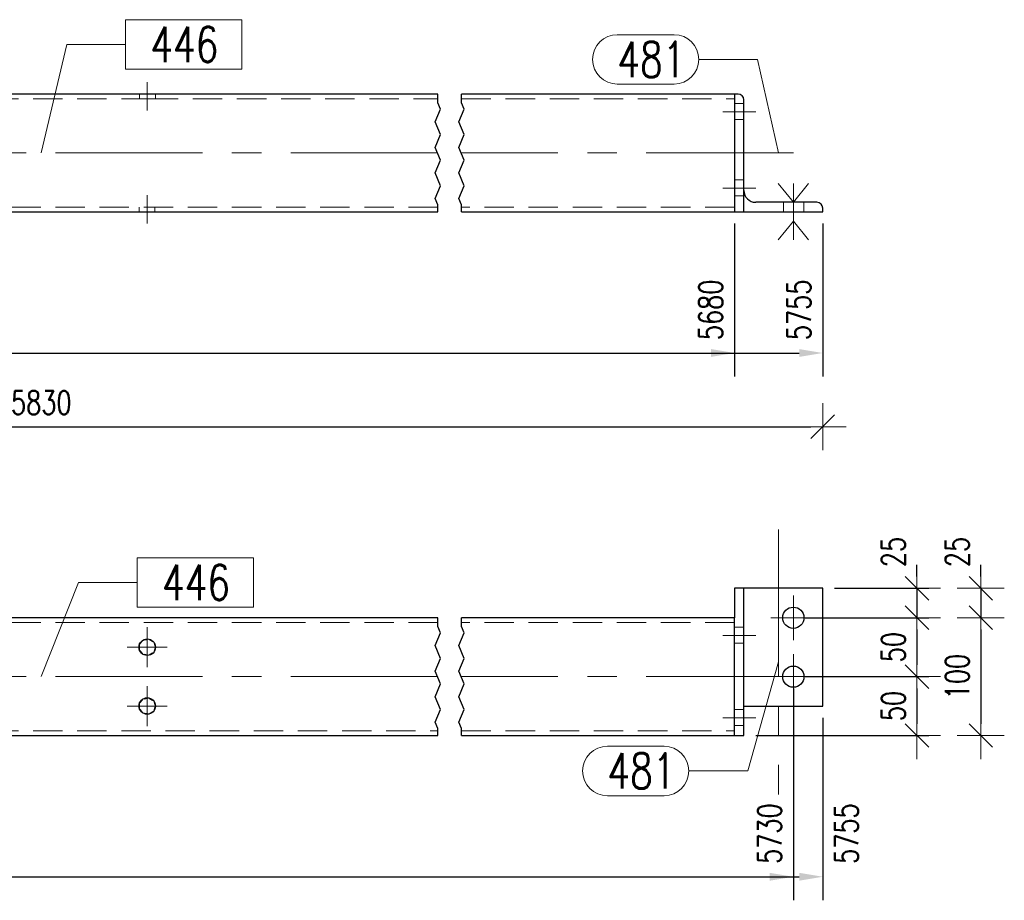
# Model space of a CAD drawing. Header units: millimetres. Extents: x -876 to 136, y 14938 to 15607.
# Tile 34 of 46: x -310 to -226, y 15339 to 15413. Entities that reach past the tile are written whole.
import ezdxf

# ---------------------------------------------------------------- set-up
doc = ezdxf.new("R2010")
doc.units = ezdxf.units.MM
doc.header["$LTSCALE"] = 10
doc.linetypes.add('HIDDEN', pattern=[0.375, 0.25, -0.125])
doc.linetypes.add('MITTE', pattern=[2, 1.25, -0.25, 0.25, -0.25])
doc.layers.get('Defpoints').update_dxf_attribs({"color": 1})
for name, color, linetype, lineweight in [('PS_Bolt', 4, 'Continuous', 13), ('PS_DIM', 4, 'Continuous', 13), ('PS_Hidden', 2, 'HIDDEN', 9), ('PS_Mid', 5, 'MITTE', 15), ('PS_Pos', 1, 'Continuous', 15), ('PS_Shape', 161, 'Continuous', 30), ('PS_SOLID', 7, 'Continuous', 30)]:
    doc.layers.add(name, color=color, linetype=linetype, lineweight=lineweight)
doc.styles.add('simplex', font='simplex.shx', dxfattribs={"width": 0.75})
doc.dimstyles.new('1_10_GŁ_DS1-LS10', dxfattribs={"dimtxt": 2, "dimasz": 2, "dimexe": 2, "dimexo": 1, "dimgap": 1, "dimtad": 1, "dimjust": 4, "dimdec": 0, "dimlfac": 10, "dimtxsty": 'simplex', "dimblk1": 'NONE', "dimsah": 1, "dimcen": 2, "dimclrd": 256, "dimclre": 256, "dimclrt": 3, "dimadec": 1, "dimazin": 0, "dimtfac": 1, "dimtdec": 0, "dimtmove": 2, "dimatfit": 3, "dimfxl": 1, "dimarcsym": 0})
doc.dimstyles.new('1_10_PRZ', dxfattribs={"dimtxt": 2, "dimasz": 1, "dimexe": 2, "dimexo": 5, "dimgap": 1, "dimtad": 1, "dimdec": 0, "dimlfac": 10, "dimtxsty": 'simplex', "dimblk": 'dimznak', "dimcen": 2, "dimse1": 1, "dimse2": 1, "dimclrt": 3, "dimadec": 1, "dimazin": 0, "dimtfac": 1, "dimtdec": 0, "dimtix": 1, "dimtmove": 2, "dimatfit": 3, "dimldrblk": 'dim-grot', "dimfxl": 1, "dimarcsym": 0})
doc.dimstyles.new('1_10_PRZ_DS1-LS10', dxfattribs={"dimtxt": 2, "dimasz": 1, "dimexe": 2, "dimexo": 5, "dimgap": 1, "dimtad": 1, "dimdec": 0, "dimlfac": 10, "dimtxsty": 'simplex', "dimblk": 'dimznak', "dimcen": 2, "dimse1": 1, "dimse2": 1, "dimclrt": 3, "dimadec": 1, "dimazin": 0, "dimtfac": 1, "dimtdec": 0, "dimtix": 1, "dimtmove": 2, "dimatfit": 3, "dimldrblk": 'dim-grot', "dimfxl": 1, "dimarcsym": 0})
doc.dimstyles.new('1_10_SC', dxfattribs={"dimtxt": 2, "dimasz": 1, "dimexe": 1, "dimexo": 1, "dimgap": 1, "dimtad": 1, "dimdec": 0, "dimlfac": 10, "dimtxsty": 'simplex', "dimblk": 'dimznak', "dimcen": 2, "dimclrd": 256, "dimclre": 256, "dimclrt": 3, "dimadec": 1, "dimazin": 0, "dimtfac": 1, "dimtdec": 0, "dimtix": 1, "dimtmove": 2, "dimatfit": 3, "dimldrblk": 'dim-grot', "dimfxl": 1, "dimarcsym": 0})

# ---------------------------------------------------------------- blocks, each defined once
blk = doc.blocks.new('dimznak')
at = {"color": 0}
for points in [[(0, 2), (0, -2)], [(-2, 0), (2, 0)]]:
    blk.add_lwpolyline(points, dxfattribs=at)
at = {"color": 2}
blk.add_lwpolyline([(1, 1), (-1, -1)], dxfattribs=at)
blk = doc.blocks.new('*D191')
at = {"layer": 'Defpoints', "color": 0, "transparency": 16777216}
for p in [(-241.682, 15365.018), (-244.182, 15362.518), (-233.682, 15362.518)]:
    blk.add_point(p, dxfattribs=at)
at = {"layer": 'PS_DIM', "lineweight": -2, "transparency": 16777216}
for p, q in [((-233.682, 15366.018), (-233.682, 15367.018)), ((-240.682, 15365.018), (-232.682, 15365.018)), ((-233.682, 15365.018), (-233.682, 15362.518)), ((-243.182, 15362.518), (-232.682, 15362.518)), ((-233.682, 15361.518), (-233.682, 15360.518))]:
    blk.add_line(p, q, dxfattribs=at)
for p, rotation in [((-233.682, 15365.018), 270), ((-233.682, 15362.518), 90)]:
    blk.add_blockref('dimznak', p, dxfattribs=dict(at, rotation=rotation))
at = {"layer": 'PS_DIM', "color": 3, "transparency": 16777216, "insert": (-235.682, 15368.104), "char_height": 2, "attachment_point": 5, "rotation": 90, "style": 'simplex'}
blk.add_mtext('25', dxfattribs=at)
blk = doc.blocks.new('dim-grot')
blk.add_hatch(color=256).paths.add_polyline_path([(0, 0), (-2, 0.5), (-2, -0.5)])
blk.add_lwpolyline([(0, 0), (-2, 0.5), (-2, -0.5), (0, 0)])
blk = doc.blocks.new('*D192')
at = {"layer": 'Defpoints', "color": 0, "transparency": 16777216}
for p in [(-244.182, 15362.518), (-244.182, 15357.518), (-233.682, 15357.518)]:
    blk.add_point(p, dxfattribs=at)
at = {"layer": 'PS_DIM', "lineweight": -2, "transparency": 16777216}
for p, q in [((-243.182, 15362.518), (-232.682, 15362.518)), ((-233.682, 15361.518), (-233.682, 15358.518)), ((-243.182, 15357.518), (-232.682, 15357.518))]:
    blk.add_line(p, q, dxfattribs=at)
for p, rotation in [((-233.682, 15362.518), 90), ((-233.682, 15357.518), 270)]:
    blk.add_blockref('dimznak', p, dxfattribs=dict(at, rotation=rotation))
at = {"layer": 'PS_DIM', "color": 3, "transparency": 16777216, "insert": (-235.682, 15360.018), "char_height": 2, "attachment_point": 5, "rotation": 90, "style": 'simplex'}
blk.add_mtext('50', dxfattribs=at)
blk = doc.blocks.new('*D193')
at = {"layer": 'Defpoints', "color": 0, "transparency": 16777216}
for p in [(-244.182, 15357.518), (-248.382, 15352.518), (-233.682, 15352.518)]:
    blk.add_point(p, dxfattribs=at)
at = {"layer": 'PS_DIM', "lineweight": -2, "transparency": 16777216}
for p, q in [((-243.182, 15357.518), (-232.682, 15357.518)), ((-233.682, 15356.518), (-233.682, 15353.518)), ((-247.382, 15352.518), (-232.682, 15352.518))]:
    blk.add_line(p, q, dxfattribs=at)
for p, rotation in [((-233.682, 15357.518), 90), ((-233.682, 15352.518), 270)]:
    blk.add_blockref('dimznak', p, dxfattribs=dict(at, rotation=rotation))
at = {"layer": 'PS_DIM', "color": 3, "transparency": 16777216, "insert": (-235.682, 15355.018), "char_height": 2, "attachment_point": 5, "rotation": 90, "style": 'simplex'}
blk.add_mtext('50', dxfattribs=at)
blk = doc.blocks.new('*D208')
at = {"layer": 'Defpoints', "color": 0, "transparency": 16777216}
for p in [(-366.982, 15397.008), (-249.182, 15397.008), (-249.182, 15385.008)]:
    blk.add_point(p, dxfattribs=at)
at = {"layer": 'PS_DIM', "lineweight": -2, "transparency": 16777216}
for p, q in [((-366.982, 15396.008), (-366.982, 15383.008)), ((-249.182, 15396.008), (-249.182, 15383.008)), ((-366.982, 15385.008), (-251.182, 15385.008))]:
    blk.add_line(p, q, dxfattribs=at)
at = {"layer": 'PS_DIM', "transparency": 16777216}
blk.add_solid([(-251.182, 15385.342), (-251.182, 15384.675), (-249.182, 15385.008)], dxfattribs=at)
at = {"layer": 'PS_DIM', "color": 3, "transparency": 16777216, "insert": (-251.202, 15388.671), "char_height": 2, "attachment_point": 5, "rotation": 90, "style": 'simplex'}
blk.add_mtext('5680', dxfattribs=at)
blk = doc.blocks.new('_None')
blk = doc.blocks.new('*D209')
at = {"layer": 'Defpoints', "color": 0, "transparency": 16777216}
for p in [(-366.982, 15397.008), (-241.682, 15397.008), (-241.682, 15385.008)]:
    blk.add_point(p, dxfattribs=at)
at = {"layer": 'PS_DIM', "lineweight": -2, "transparency": 16777216}
for p, q in [((-366.982, 15396.008), (-366.982, 15383.008)), ((-241.682, 15396.008), (-241.682, 15383.008)), ((-366.982, 15385.008), (-243.682, 15385.008))]:
    blk.add_line(p, q, dxfattribs=at)
at = {"layer": 'PS_DIM', "transparency": 16777216}
blk.add_solid([(-243.682, 15385.342), (-243.682, 15384.675), (-241.682, 15385.008)], dxfattribs=at)
at = {"layer": 'PS_DIM', "color": 3, "transparency": 16777216, "insert": (-243.702, 15388.671), "char_height": 2, "attachment_point": 5, "rotation": 90, "style": 'simplex'}
blk.add_mtext('5755', dxfattribs=at)
blk = doc.blocks.new('*D213')
at = {"layer": 'Defpoints', "color": 0, "transparency": 16777216}
for p in [(-244.182, 15357.518), (-366.982, 15352.518), (-244.182, 15340.518)]:
    blk.add_point(p, dxfattribs=at)
at = {"layer": 'PS_DIM', "lineweight": -2, "transparency": 16777216}
for p, q in [((-244.182, 15356.518), (-244.182, 15338.518)), ((-366.982, 15351.518), (-366.982, 15338.518)), ((-366.982, 15340.518), (-246.182, 15340.518))]:
    blk.add_line(p, q, dxfattribs=at)
at = {"layer": 'PS_DIM', "transparency": 16777216}
blk.add_solid([(-246.182, 15340.851), (-246.182, 15340.184), (-244.182, 15340.518)], dxfattribs=at)
at = {"layer": 'PS_DIM', "color": 3, "transparency": 16777216, "insert": (-246.202, 15344.18), "char_height": 2, "attachment_point": 5, "rotation": 90, "style": 'simplex'}
blk.add_mtext('5730', dxfattribs=at)
blk = doc.blocks.new('*D214')
at = {"layer": 'Defpoints', "color": 0, "transparency": 16777216}
for p in [(-241.682, 15355.018), (-366.982, 15352.518), (-241.682, 15340.518)]:
    blk.add_point(p, dxfattribs=at)
at = {"layer": 'PS_DIM', "lineweight": -2, "transparency": 16777216}
for p, q in [((-241.682, 15354.018), (-241.682, 15338.518)), ((-366.982, 15351.518), (-366.982, 15338.518)), ((-366.982, 15340.518), (-243.682, 15340.518))]:
    blk.add_line(p, q, dxfattribs=at)
at = {"layer": 'PS_DIM', "transparency": 16777216}
blk.add_solid([(-243.682, 15340.851), (-243.682, 15340.184), (-241.682, 15340.518)], dxfattribs=at)
at = {"layer": 'PS_DIM', "color": 3, "transparency": 16777216, "insert": (-239.662, 15344.18), "char_height": 2, "attachment_point": 5, "rotation": 90, "style": 'simplex'}
blk.add_mtext('5755', dxfattribs=at)
blk = doc.blocks.new('*D340')
at = {"layer": 'Defpoints', "color": 0, "transparency": 16777216}
for p in [(-249.182, 15365.018), (-249.182, 15362.518), (-228.256, 15362.518)]:
    blk.add_point(p, dxfattribs=at)
at = {"layer": 'PS_DIM', "color": 0, "lineweight": -2, "transparency": 16777216}
for p, q in [((-228.256, 15366.018), (-228.256, 15367.018)), ((-228.256, 15365.018), (-228.256, 15362.518)), ((-228.256, 15361.518), (-228.256, 15360.518))]:
    blk.add_line(p, q, dxfattribs=at)
for p, rotation in [((-228.256, 15365.018), 270), ((-228.256, 15362.518), 90)]:
    blk.add_blockref('dimznak', p, dxfattribs=dict(at, rotation=rotation))
at = {"layer": 'PS_DIM', "color": 3, "transparency": 16777216, "insert": (-230.256, 15368.106), "char_height": 2, "attachment_point": 5, "rotation": 90, "style": 'simplex'}
blk.add_mtext('25', dxfattribs=at)
blk = doc.blocks.new('*D341')
at = {"layer": 'Defpoints', "color": 0, "transparency": 16777216}
for p in [(-249.182, 15362.518), (-248.382, 15352.518), (-228.256, 15352.518)]:
    blk.add_point(p, dxfattribs=at)
at = {"layer": 'PS_DIM', "color": 0, "lineweight": -2, "transparency": 16777216}
blk.add_line((-228.256, 15361.518), (-228.256, 15353.518), dxfattribs=at)
for p, rotation in [((-228.256, 15362.518), 90), ((-228.256, 15352.518), 270)]:
    blk.add_blockref('dimznak', p, dxfattribs=dict(at, rotation=rotation))
at = {"layer": 'PS_DIM', "color": 3, "transparency": 16777216, "insert": (-230.256, 15357.518), "char_height": 2, "attachment_point": 5, "rotation": 90, "style": 'simplex'}
blk.add_mtext('100', dxfattribs=at)
blk = doc.blocks.new('*D433')
at = {"layer": 'Defpoints', "color": 0, "transparency": 16777216}
for p in [(-374.482, 15397.008), (-241.682, 15397.008), (-241.682, 15378.749)]:
    blk.add_point(p, dxfattribs=at)
at = {"layer": 'PS_DIM', "color": 0, "lineweight": -2, "transparency": 16777216}
blk.add_line((-373.482, 15378.749), (-242.682, 15378.749), dxfattribs=at)
at = {"layer": 'PS_DIM', "color": 0, "lineweight": -2, "transparency": 16777216, "rotation": 180}
blk.add_blockref('dimznak', (-374.482, 15378.749), dxfattribs=at)
at = {"layer": 'PS_DIM', "color": 0, "lineweight": -2, "transparency": 16777216}
blk.add_blockref('dimznak', (-241.682, 15378.749), dxfattribs=at)
at = {"layer": 'PS_DIM', "color": 3, "transparency": 16777216, "insert": (-308.082, 15380.789), "char_height": 2, "attachment_point": 5, "style": 'simplex'}
blk.add_mtext('5830', dxfattribs=at)
blk = doc.blocks.new('*X656')
at = {"color": 4, "linetype": 'Continuous'}
for p, q in [((-245.462, 15399.408), (-244.182, 15397.808)), ((-244.182, 15397.808), (-242.902, 15399.408)), ((-244.182, 15399.408), (-244.182, 15394.608)), ((-245.462, 15394.608), (-244.182, 15396.208)), ((-244.182, 15396.208), (-242.902, 15394.608))]:
    blk.add_line(p, q, dxfattribs=at)
blk = doc.blocks.new('*X657')
at = {"color": 4, "linetype": 'Continuous'}
for p, q in [((-245.462, 15399.408), (-244.182, 15397.808)), ((-244.182, 15397.808), (-242.902, 15399.408)), ((-244.182, 15399.408), (-244.182, 15394.608)), ((-245.462, 15394.608), (-244.182, 15396.208)), ((-244.182, 15396.208), (-242.902, 15394.608))]:
    blk.add_line(p, q, dxfattribs=at)
blk = doc.blocks.new('*X660')
at = {"color": 1}
for p, q in [((-274.382, 15406.265), (-274.382, 15407.008)), ((-272.382, 15406.265), (-272.382, 15407.008)), ((-274.153, 15405.724), (-274.382, 15406.265)), ((-272.153, 15405.724), (-272.382, 15406.265)), ((-274.611, 15404.64), (-274.153, 15405.724)), ((-272.611, 15404.64), (-272.153, 15405.724)), ((-274.153, 15403.556), (-274.611, 15404.64)), ((-272.153, 15403.556), (-272.611, 15404.64)), ((-274.611, 15402.473), (-274.153, 15403.556)), ((-272.611, 15402.473), (-272.153, 15403.556)), ((-274.153, 15401.389), (-274.611, 15402.473)), ((-272.153, 15401.389), (-272.611, 15402.473)), ((-274.611, 15400.306), (-274.153, 15401.389)), ((-272.611, 15400.306), (-272.153, 15401.389)), ((-274.153, 15399.222), (-274.611, 15400.306)), ((-272.153, 15399.222), (-272.611, 15400.306)), ((-274.611, 15398.138), (-274.153, 15399.222)), ((-272.611, 15398.138), (-272.153, 15399.222)), ((-274.382, 15397.597), (-274.611, 15398.138)), ((-274.382, 15397.008), (-274.382, 15397.597)), ((-272.382, 15397.597), (-272.611, 15398.138)), ((-272.382, 15397.008), (-272.382, 15397.597))]:
    blk.add_line(p, q, dxfattribs=at)
at = {"layer": 'PS_Hidden', "color": 2, "linetype": 'HIDDEN'}
for p, q in [((-299.739, 15407.008), (-299.739, 15406.608)), ((-298.382, 15406.608), (-298.382, 15407.008)), ((-323.782, 15406.608), (-298.96, 15406.608)), ((-298.96, 15406.608), (-274.382, 15406.608)), ((-272.382, 15406.608), (-249.182, 15406.608)), ((-248.382, 15406.208), (-249.182, 15406.208)), ((-249.182, 15404.851), (-248.382, 15404.851)), ((-248.382, 15399.708), (-249.182, 15399.708)), ((-249.182, 15398.351), (-248.382, 15398.351)), ((-248.382, 15398.351), (-248.282, 15398.351)), ((-248.282, 15398.383), (-248.282, 15398.351)), ((-245.027, 15397.808), (-245.027, 15397.008)), ((-243.282, 15397.008), (-243.282, 15397.808)), ((-274.382, 15397.408), (-323.782, 15397.408)), ((-299.782, 15397.408), (-299.782, 15397.008)), ((-298.424, 15397.008), (-298.424, 15397.408)), ((-249.182, 15397.408), (-272.382, 15397.408))]:
    blk.add_line(p, q, dxfattribs=at)
at = {"layer": 'PS_Mid', "color": 5, "linetype": 'MITTE'}
for p, q in [((-299.082, 15408.008), (-299.082, 15405.608)), ((-299.082, 15408.008), (-299.082, 15405.608)), ((-250.182, 15405.508), (-247.382, 15405.508)), ((-250.182, 15405.508), (-247.382, 15405.508)), ((-274.382, 15402.008), (-323.782, 15402.008)), ((-244.182, 15402.008), (-272.382, 15402.008)), ((-245.432, 15402.008), (-245.432, 15402.008)), ((-299.082, 15396.008), (-299.082, 15398.408)), ((-299.082, 15396.008), (-299.082, 15398.408)), ((-250.182, 15399.008), (-247.382, 15399.008)), ((-250.182, 15399.008), (-247.382, 15399.008)), ((-244.182, 15398.808), (-244.182, 15396.008)), ((-244.182, 15398.808), (-244.182, 15396.008))]:
    blk.add_line(p, q, dxfattribs=at)
at = {"layer": 'PS_SOLID', "color": 7, "linetype": 'Continuous'}
for p, q in [((-274.382, 15407.008), (-323.782, 15407.008)), ((-249.182, 15407.008), (-272.382, 15407.008)), ((-248.882, 15407.008), (-249.182, 15407.008)), ((-249.182, 15407.008), (-249.182, 15397.008)), ((-248.382, 15405.63), (-248.382, 15406.508)), ((-248.382, 15399.13), (-248.382, 15405.63)), ((-248.382, 15397.008), (-248.382, 15399.13)), ((-242.182, 15397.808), (-247.382, 15397.808)), ((-323.782, 15397.008), (-299.203, 15397.008)), ((-299.203, 15397.008), (-274.382, 15397.008)), ((-272.382, 15397.008), (-249.182, 15397.008)), ((-249.182, 15397.008), (-248.382, 15397.008)), ((-248.382, 15397.008), (-244.025, 15397.008)), ((-244.025, 15397.008), (-241.682, 15397.008)), ((-241.682, 15397.008), (-241.682, 15397.308))]:
    blk.add_line(p, q, dxfattribs=at)
at = {"layer": 'PS_SOLID'}
for centre, radius, start, end in [((-248.882, 15406.508), 0.5, 360, 90), ((-247.382, 15398.808), 1, 180, 270), ((-242.182, 15397.308), 0.5, 0, 90)]:
    blk.add_arc(centre, radius, start, end, dxfattribs=at)
blk = doc.blocks.new('*X661')
at = {"color": 1}
for p, q in [((-291.046, 15413.32), (-300.924, 15413.32)), ((-300.924, 15413.32), (-300.924, 15409.12)), ((-291.046, 15409.12), (-291.046, 15413.32)), ((-308.082, 15402.008), (-305.924, 15411.22)), ((-305.924, 15411.22), (-300.924, 15411.22)), ((-300.924, 15409.12), (-291.046, 15409.12))]:
    blk.add_line(p, q, dxfattribs=at)
at = {"color": 30, "style": 'simplex', "width": 0.75}
blk.add_text('446', height=3, dxfattribs=at).set_placement((-298.824, 15409.72))
blk = doc.blocks.new('*X662')
at = {"color": 1}
for p, q in [((-259.139, 15412.046), (-254.317, 15412.046)), ((-252.217, 15409.946), (-247.217, 15409.946)), ((-245.432, 15402.008), (-247.217, 15409.946)), ((-259.139, 15407.846), (-254.317, 15407.846))]:
    blk.add_line(p, q, dxfattribs=at)
for centre, start, end in [((-259.139, 15409.946), 90, 270), ((-254.317, 15409.946), 270, 90)]:
    blk.add_arc(centre, 2.1, start, end, dxfattribs=at)
at = {"color": 30, "style": 'simplex', "width": 0.75}
blk.add_text('481', height=3, dxfattribs=at).set_placement((-259.139, 15408.446))
blk = doc.blocks.new('*X667')
at = {"color": 4, "linetype": 'Continuous'}
blk.add_line((-244.182, 15357.518), (-244.182, 15357.518), dxfattribs=at)
blk.add_line((-244.182, 15357.518), (-244.182, 15357.518), dxfattribs=at)
blk.add_line((-244.182, 15357.518), (-244.182, 15357.518), dxfattribs=at)
blk.add_line((-244.182, 15357.518), (-244.182, 15357.518), dxfattribs=at)
blk.add_line((-244.182, 15357.518), (-244.182, 15357.518), dxfattribs=at)
blk = doc.blocks.new('*X668')
at = {"color": 4, "linetype": 'Continuous'}
blk.add_line((-244.182, 15362.518), (-244.182, 15362.518), dxfattribs=at)
blk.add_line((-244.182, 15362.518), (-244.182, 15362.518), dxfattribs=at)
blk.add_line((-244.182, 15362.518), (-244.182, 15362.518), dxfattribs=at)
blk.add_line((-244.182, 15362.518), (-244.182, 15362.518), dxfattribs=at)
blk.add_line((-244.182, 15362.518), (-244.182, 15362.518), dxfattribs=at)
blk = doc.blocks.new('*X671')
at = {"color": 1}
for p, q in [((-274.382, 15361.775), (-274.382, 15362.518)), ((-272.382, 15361.775), (-272.382, 15362.518)), ((-274.153, 15361.233), (-274.382, 15361.775)), ((-272.153, 15361.233), (-272.382, 15361.775)), ((-274.611, 15360.149), (-274.153, 15361.233)), ((-272.611, 15360.149), (-272.153, 15361.233)), ((-274.153, 15359.066), (-274.611, 15360.149)), ((-272.153, 15359.066), (-272.611, 15360.149)), ((-274.611, 15357.982), (-274.153, 15359.066)), ((-272.611, 15357.982), (-272.153, 15359.066)), ((-274.153, 15356.898), (-274.611, 15357.982)), ((-272.153, 15356.898), (-272.611, 15357.982)), ((-274.611, 15355.815), (-274.153, 15356.898)), ((-272.611, 15355.815), (-272.153, 15356.898)), ((-274.153, 15354.731), (-274.611, 15355.815)), ((-272.153, 15354.731), (-272.611, 15355.815)), ((-274.611, 15353.648), (-274.153, 15354.731)), ((-272.611, 15353.648), (-272.153, 15354.731)), ((-274.382, 15353.106), (-274.611, 15353.648)), ((-272.382, 15353.106), (-272.611, 15353.648)), ((-274.382, 15352.518), (-274.382, 15353.106)), ((-272.382, 15352.518), (-272.382, 15353.106))]:
    blk.add_line(p, q, dxfattribs=at)
at = {"layer": 'PS_Hidden', "color": 2, "linetype": 'HIDDEN'}
for p, q in [((-274.382, 15362.118), (-323.782, 15362.118)), ((-249.182, 15362.118), (-272.382, 15362.118)), ((-248.382, 15361.718), (-249.182, 15361.718)), ((-299.082, 15360.685), (-298.96, 15360.707)), ((-298.96, 15360.707), (-298.853, 15360.645)), ((-299.739, 15360.257), (-299.66, 15360.351)), ((-299.739, 15360.133), (-299.739, 15360.257)), ((-299.739, 15360.018), (-299.739, 15360.133)), ((-299.739, 15359.902), (-299.739, 15360.018)), ((-299.739, 15359.778), (-299.739, 15359.902)), ((-299.511, 15360.529), (-299.432, 15360.624)), ((-299.432, 15360.624), (-299.31, 15360.645)), ((-298.652, 15360.529), (-298.545, 15360.467)), ((-298.545, 15360.467), (-298.503, 15360.351)), ((-298.424, 15360.133), (-298.382, 15360.018)), ((-298.382, 15360.018), (-298.424, 15359.902)), ((-249.182, 15360.36), (-248.382, 15360.36)), ((-299.66, 15359.684), (-299.739, 15359.778)), ((-299.432, 15359.411), (-299.511, 15359.506)), ((-299.31, 15359.39), (-299.432, 15359.411)), ((-298.96, 15359.328), (-299.082, 15359.35)), ((-298.853, 15359.39), (-298.96, 15359.328)), ((-298.545, 15359.568), (-298.652, 15359.506)), ((-298.503, 15359.684), (-298.545, 15359.568)), ((-299.082, 15355.685), (-298.96, 15355.707)), ((-298.96, 15355.707), (-298.853, 15355.645)), ((-299.739, 15355.257), (-299.66, 15355.351)), ((-299.739, 15355.133), (-299.739, 15355.257)), ((-299.739, 15355.133), (-299.739, 15355.257)), ((-299.739, 15354.778), (-299.739, 15354.902)), ((-299.739, 15354.778), (-299.739, 15354.902)), ((-299.511, 15355.529), (-299.432, 15355.624)), ((-299.432, 15355.624), (-299.31, 15355.645)), ((-298.652, 15355.529), (-298.545, 15355.467)), ((-298.545, 15355.467), (-298.503, 15355.351)), ((-298.424, 15355.133), (-298.382, 15355.018)), ((-298.382, 15355.018), (-298.424, 15354.902)), ((-299.66, 15354.684), (-299.739, 15354.778)), ((-299.432, 15354.411), (-299.511, 15354.506)), ((-299.31, 15354.39), (-299.432, 15354.411)), ((-298.96, 15354.328), (-299.082, 15354.35)), ((-298.853, 15354.39), (-298.96, 15354.328)), ((-298.545, 15354.568), (-298.652, 15354.506)), ((-298.503, 15354.684), (-298.545, 15354.568)), ((-248.382, 15354.718), (-249.182, 15354.718)), ((-249.182, 15353.36), (-248.382, 15353.36)), ((-323.782, 15352.918), (-274.382, 15352.918)), ((-272.382, 15352.918), (-249.182, 15352.918))]:
    blk.add_line(p, q, dxfattribs=at)
at = {"layer": 'PS_Mid', "color": 5, "linetype": 'MITTE'}
for p, q in [((-245.432, 15370.018), (-245.432, 15347.518)), ((-244.182, 15364.418), (-244.182, 15360.618)), ((-242.282, 15362.518), (-246.082, 15362.518)), ((-299.082, 15361.718), (-299.082, 15358.318)), ((-299.082, 15361.718), (-299.082, 15358.318)), ((-250.182, 15361.018), (-247.382, 15361.018)), ((-250.182, 15361.018), (-247.382, 15361.018)), ((-297.382, 15360.018), (-300.782, 15360.018)), ((-297.382, 15360.018), (-300.782, 15360.018)), ((-244.182, 15359.418), (-244.182, 15355.618)), ((-274.382, 15357.518), (-323.782, 15357.518)), ((-244.182, 15357.518), (-272.382, 15357.518)), ((-242.282, 15357.518), (-246.082, 15357.518)), ((-299.082, 15356.718), (-299.082, 15353.318)), ((-299.082, 15356.718), (-299.082, 15353.318)), ((-297.382, 15355.018), (-300.782, 15355.018)), ((-297.382, 15355.018), (-300.782, 15355.018)), ((-250.182, 15354.018), (-247.382, 15354.018)), ((-250.182, 15354.018), (-247.382, 15354.018))]:
    blk.add_line(p, q, dxfattribs=at)
at = {"layer": 'PS_SOLID', "color": 7, "linetype": 'Continuous'}
for p, q in [((-248.382, 15365.018), (-249.182, 15365.018)), ((-249.182, 15365.018), (-249.182, 15362.518)), ((-244.338, 15365.018), (-248.382, 15365.018)), ((-248.382, 15361.139), (-248.382, 15365.018)), ((-241.682, 15365.018), (-244.338, 15365.018)), ((-241.682, 15355.018), (-241.682, 15365.018)), ((-299.203, 15362.518), (-323.782, 15362.518)), ((-274.382, 15362.518), (-299.203, 15362.518)), ((-249.182, 15362.518), (-272.382, 15362.518)), ((-249.182, 15362.118), (-249.182, 15362.518)), ((-249.182, 15352.518), (-249.182, 15362.118)), ((-299.31, 15360.645), (-299.082, 15360.685)), ((-248.382, 15354.139), (-248.382, 15361.139)), ((-299.739, 15359.902), (-299.739, 15360.133)), ((-299.66, 15360.351), (-299.511, 15360.529)), ((-298.853, 15360.645), (-298.652, 15360.529)), ((-298.503, 15360.351), (-298.424, 15360.133)), ((-298.424, 15359.902), (-298.503, 15359.684)), ((-299.511, 15359.506), (-299.66, 15359.684)), ((-299.082, 15359.35), (-299.31, 15359.39)), ((-298.652, 15359.506), (-298.853, 15359.39)), ((-299.31, 15355.645), (-299.082, 15355.685)), ((-299.739, 15354.902), (-299.739, 15355.133)), ((-299.66, 15355.351), (-299.511, 15355.529)), ((-298.853, 15355.645), (-298.652, 15355.529)), ((-298.503, 15355.351), (-298.424, 15355.133)), ((-298.424, 15354.902), (-298.503, 15354.684)), ((-248.382, 15355.018), (-241.682, 15355.018)), ((-299.511, 15354.506), (-299.66, 15354.684)), ((-299.082, 15354.35), (-299.31, 15354.39)), ((-298.652, 15354.506), (-298.853, 15354.39)), ((-248.382, 15352.518), (-248.382, 15354.139)), ((-323.782, 15352.518), (-274.382, 15352.518)), ((-272.382, 15352.518), (-249.182, 15352.518)), ((-249.182, 15352.518), (-248.382, 15352.518))]:
    blk.add_line(p, q, dxfattribs=at)
at = {"layer": 'PS_SOLID', "color": 7}
for centre, radius in [((-244.182, 15362.518), 0.9), ((-299.082, 15360.018), 0.7), ((-244.182, 15357.518), 0.9), ((-299.082, 15355.018), 0.7)]:
    blk.add_circle(centre, radius, dxfattribs=at)
blk = doc.blocks.new('*X672')
at = {"color": 1}
for p, q in [((-290.051, 15367.617), (-299.93, 15367.617)), ((-299.93, 15367.617), (-299.93, 15363.417)), ((-290.051, 15363.417), (-290.051, 15367.617)), ((-308.082, 15357.518), (-304.93, 15365.517)), ((-304.93, 15365.517), (-299.93, 15365.517)), ((-299.93, 15363.417), (-290.051, 15363.417))]:
    blk.add_line(p, q, dxfattribs=at)
at = {"color": 30, "style": 'simplex', "width": 0.75}
blk.add_text('446', height=3, dxfattribs=at).set_placement((-297.83, 15364.017))
blk = doc.blocks.new('*X673')
at = {"color": 1}
for p, q in [((-245.432, 15358.768), (-248.062, 15349.504)), ((-259.984, 15351.604), (-255.162, 15351.604)), ((-253.062, 15349.504), (-248.062, 15349.504)), ((-259.984, 15347.404), (-255.162, 15347.404))]:
    blk.add_line(p, q, dxfattribs=at)
for centre, start, end in [((-259.984, 15349.504), 90, 270), ((-255.162, 15349.504), 270, 90)]:
    blk.add_arc(centre, 2.1, start, end, dxfattribs=at)
at = {"color": 30, "style": 'simplex', "width": 0.75}
blk.add_text('481', height=3, dxfattribs=at).set_placement((-259.984, 15348.004))

msp = doc.modelspace()

# ---------------------------------------------------------------- block references
at = {"layer": 'PS_Bolt', "color": 4}
for name in ['*X656', '*X657', '*X668', '*X667']:
    msp.add_blockref(name, (0, 0), dxfattribs=at)
at = {"layer": 'PS_Pos'}
for name in ['*X661', '*X662', '*X672', '*X673']:
    msp.add_blockref(name, (0, 0), dxfattribs=at)
at = {"layer": 'PS_Shape', "color": 20}
for name in ['*X660', '*X671']:
    msp.add_blockref(name, (0, 0), dxfattribs=at)

# ---------------------------------------------------------------- dimensions: what is measured, and where the dimension line sits
at = {"layer": 'PS_DIM'}
dim = msp.add_linear_dim(base=(-241.682, 15378.749), p1=(-374.482, 15397.008), p2=(-241.682, 15397.008), text='5830', dimstyle='1_10_PRZ_DS1-LS10', dxfattribs=at)
dim.commit()
dim.dimension.update_dxf_attribs({"geometry": '*D433', "text_midpoint": (-308.082, 15380.789), "dimtype": 128})
for base, p1, p2, text, picture, middle in [((-249.182, 15385.008), (-366.982, 15397.008), (-249.182, 15397.008), '5680', '*D208', (-251.202, 15388.671)), ((-241.682, 15385.008), (-366.982, 15397.008), (-241.682, 15397.008), '5755', '*D209', (-243.702, 15388.671)), ((-244.182, 15340.518), (-366.982, 15352.518), (-244.182, 15357.518), '5730', '*D213', (-246.202, 15344.18)), ((-241.682, 15340.518), (-366.982, 15352.518), (-241.682, 15355.018), '5755', '*D214', (-239.662, 15344.18))]:
    dim = msp.add_linear_dim(base=base, p1=p1, p2=p2, text=text, dimstyle='1_10_GŁ_DS1-LS10', dxfattribs=at)
    dim.commit()
    dim.dimension.update_dxf_attribs({"geometry": picture, "text_midpoint": middle, "dimtype": 128, "text_rotation": 90})
for base, p1, p2, dimstyle, picture, middle in [((-228.256, 15362.518), (-249.182, 15365.018), (-249.182, 15362.518), '1_10_PRZ', '*D340', (-230.256, 15368.106)), ((-233.682, 15362.518), (-241.682, 15365.018), (-244.182, 15362.518), '1_10_SC', '*D191', (-235.682, 15368.104))]:
    dim = msp.add_linear_dim(base=base, p1=p1, p2=p2, angle=90, dimstyle=dimstyle, dxfattribs=at)
    dim.commit()
    dim.dimension.update_dxf_attribs({"geometry": picture, "text_midpoint": middle, "dimtype": 128})
for base, p1, p2, dimstyle, picture, middle in [((-228.256, 15352.518), (-249.182, 15362.518), (-248.382, 15352.518), '1_10_PRZ', '*D341', (-230.256, 15357.518)), ((-233.682, 15357.518), (-244.182, 15362.518), (-244.182, 15357.518), '1_10_SC', '*D192', (-235.682, 15360.018)), ((-233.682, 15352.518), (-244.182, 15357.518), (-248.382, 15352.518), '1_10_SC', '*D193', (-235.682, 15355.018))]:
    dim = msp.add_linear_dim(base=base, p1=p1, p2=p2, angle=90, dimstyle=dimstyle, dxfattribs=at)
    dim.commit()
    dim.dimension.update_dxf_attribs({"geometry": picture, "text_midpoint": middle})

doc.saveas('drawing.dxf')
